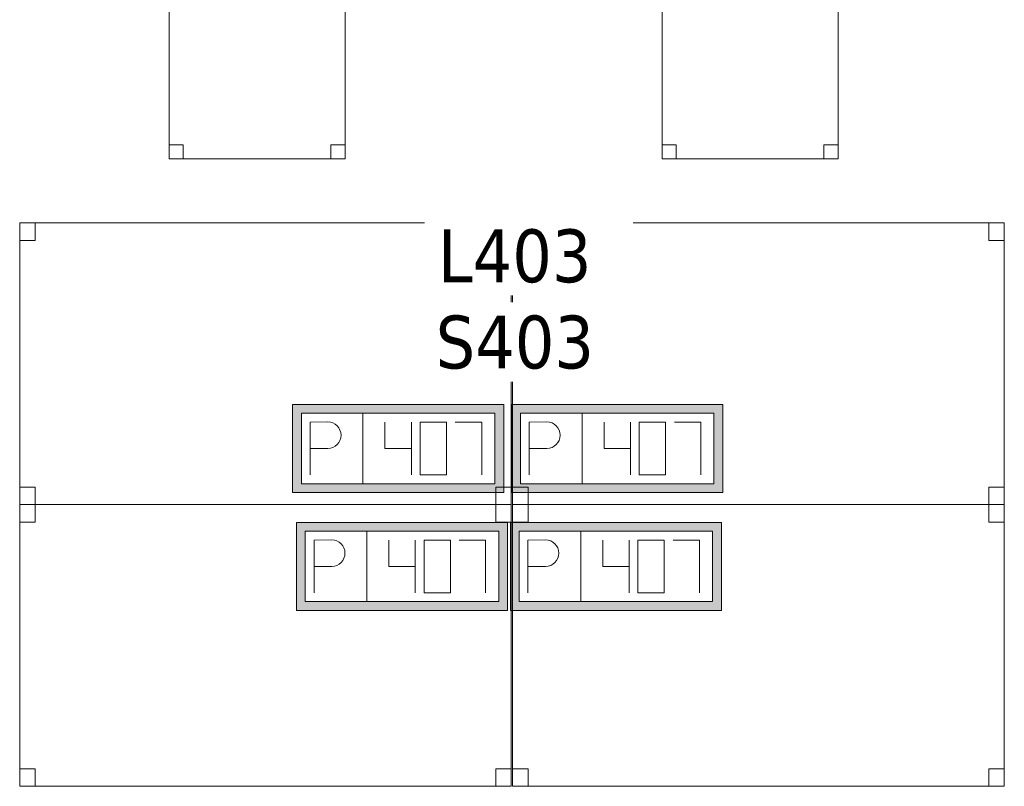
# Model space of a CAD drawing. Header units: metres. Extents: x 397.7 to 427.5, y 12.7 to 28.4.
# Tile 16 of 57: x 406.9 to 409.7, y 18.5 to 20.7. Entities that reach past the tile are written whole.
import ezdxf

# ---------------------------------------------------------------- set-up
doc = ezdxf.new("R2010")
doc.units = ezdxf.units.M
for name, color, linetype, lineweight in [('02_MOBILIARIO', 7, 'Continuous', 18), ('A-DETL-____-MBND', 7, 'Continuous', 18), ('E-ELEC-FIXT-IDEN', 7, 'Continuous', 30)]:
    doc.layers.add(name, color=color, linetype=linetype, lineweight=lineweight)
doc.styles.add('Tahoma_3', font='tahoma.ttf', dxfattribs={"height": 0.15})

# ---------------------------------------------------------------- blocks, each defined once
blk = doc.blocks.new('Family - Cadira d_Oficina_P4-153769-07_ELEC_P4')
at = {"layer": 'A-DETL-____-MBND', "color": 253, "true_color": 0xaaaaaa}
for p, q in [((0, 0.47), (0, 0.5)), ((0, 0.5), (0.5, 0.5)), ((0.5, 0.5), (0, 0.5)), ((0, 0.5), (0, 0.47)), ((0, 0), (0, 0.5)), ((0, 0.5), (0.5, 0.5)), ((0.5, 0.5), (0, 0.5)), ((0, 0.5), (0, 0)), ((0, 0.46), (0, 0.5)), ((0, 0.5), (0.04, 0.5)), ((0.04, 0.5), (0, 0.5)), ((0, 0.5), (0, 0.46)), ((0.04, 0.5), (0.04, 0.46)), ((0.04, 0.46), (0.04, 0.5)), ((0.46, 0.46), (0.46, 0.5)), ((0.46, 0.5), (0.5, 0.5)), ((0.5, 0.5), (0.46, 0.5)), ((0.46, 0.5), (0.46, 0.46)), ((0.5, 0.5), (0.5, 0.47)), ((0.5, 0.47), (0.5, 0.5)), ((0.5, 0.5), (0.5, 0)), ((0.5, 0), (0.5, 0.5)), ((0.5, 0.5), (0.5, 0.46)), ((0.5, 0.46), (0.5, 0.5)), ((0.5, 0.47), (0, 0.47)), ((0, 0.47), (0.5, 0.47)), ((0.04, 0.46), (0, 0.46)), ((0, 0.46), (0.04, 0.46)), ((0.5, 0.46), (0.46, 0.46)), ((0.46, 0.46), (0.5, 0.46)), ((0, 0), (0, 0.04)), ((0, 0.04), (0.04, 0.04)), ((0.04, 0.04), (0, 0.04)), ((0, 0.04), (0, 0)), ((0.04, 0.04), (0.04, 0)), ((0.04, 0), (0.04, 0.04)), ((0.46, 0), (0.46, 0.04)), ((0.46, 0.04), (0.5, 0.04)), ((0.5, 0.04), (0.46, 0.04)), ((0.46, 0.04), (0.46, 0)), ((0.5, 0.04), (0.5, 0)), ((0.5, 0), (0.5, 0.04)), ((0.5, 0), (0, 0)), ((0, 0), (0.5, 0)), ((0.04, 0), (0, 0)), ((0, 0), (0.04, 0)), ((0.5, 0), (0.46, 0)), ((0.46, 0), (0.5, 0))]:
    blk.add_line(p, q, dxfattribs=at)
blk = doc.blocks.new('Family - Taula 140X80_P4-153848-07_ELEC_P4')
at = {"layer": 'A-DETL-____-MBND', "color": 253, "true_color": 0xaaaaaa}
for p, q in [((0, 0.7501), (0, 0.8001)), ((0, 0.8001), (0.0437, 0.8001)), ((0.0437, 0.8001), (0, 0.8001)), ((0, 0.8001), (0, 0.7501)), ((0, 0), (0, 0.8001)), ((0, 0.8001), (1.3973, 0.8001)), ((1.3973, 0.8001), (0, 0.8001)), ((0, 0.8001), (0, 0)), ((0.0437, 0.8001), (0.0437, 0.7501)), ((0.0437, 0.7501), (0.0437, 0.8001)), ((1.3536, 0.7501), (1.3536, 0.8001)), ((1.3536, 0.8001), (1.3973, 0.8001)), ((1.3973, 0.8001), (1.3536, 0.8001)), ((1.3536, 0.8001), (1.3536, 0.7501)), ((1.3973, 0.8001), (1.3973, 0.7501)), ((1.3973, 0.7501), (1.3973, 0.8001)), ((1.3973, 0.8001), (1.3973, 0)), ((1.3973, 0), (1.3973, 0.8001)), ((0.0437, 0.7501), (0, 0.7501)), ((0, 0.7501), (0.0437, 0.7501)), ((1.3973, 0.7501), (1.3536, 0.7501)), ((1.3536, 0.7501), (1.3973, 0.7501)), ((0, 0), (0, 0.05)), ((0, 0.05), (0.0437, 0.05)), ((0.0437, 0.05), (0, 0.05)), ((0, 0.05), (0, 0)), ((0.0437, 0.05), (0.0437, 0)), ((0.0437, 0), (0.0437, 0.05)), ((1.3536, 0), (1.3536, 0.05)), ((1.3536, 0.05), (1.3973, 0.05)), ((1.3973, 0.05), (1.3536, 0.05)), ((1.3536, 0.05), (1.3536, 0)), ((1.3973, 0.05), (1.3973, 0)), ((1.3973, 0), (1.3973, 0.05)), ((0.0437, 0), (0, 0)), ((0, 0), (0.0437, 0)), ((1.3973, 0), (0, 0)), ((0, 0), (1.3973, 0)), ((1.3973, 0), (1.3536, 0)), ((1.3536, 0), (1.3973, 0))]:
    blk.add_line(p, q, dxfattribs=at)
blk = doc.blocks.new('Family - Cadira d_Oficina_P4-153909-07_ELEC_P4')
at = {"layer": 'A-DETL-____-MBND', "color": 253, "true_color": 0xaaaaaa}
for p, q in [((0, 0.46), (0, 0.5)), ((0, 0.5), (0.04, 0.5)), ((0.04, 0.5), (0, 0.5)), ((0, 0.5), (0, 0.46)), ((0, 0), (0, 0.5)), ((0, 0.5), (0.5, 0.5)), ((0.5, 0.5), (0, 0.5)), ((0, 0.5), (0, 0)), ((0, 0.47), (0, 0.5)), ((0, 0.5), (0.5, 0.5)), ((0.5, 0.5), (0, 0.5)), ((0, 0.5), (0, 0.47)), ((0.04, 0.5), (0.04, 0.46)), ((0.04, 0.46), (0.04, 0.5)), ((0.46, 0.46), (0.46, 0.5)), ((0.46, 0.5), (0.5, 0.5)), ((0.5, 0.5), (0.46, 0.5)), ((0.46, 0.5), (0.46, 0.46)), ((0.5, 0.5), (0.5, 0.46)), ((0.5, 0.46), (0.5, 0.5)), ((0.5, 0.5), (0.5, 0)), ((0.5, 0), (0.5, 0.5)), ((0.5, 0.5), (0.5, 0.47)), ((0.5, 0.47), (0.5, 0.5)), ((0.5, 0.47), (0, 0.47)), ((0, 0.47), (0.5, 0.47)), ((0.04, 0.46), (0, 0.46)), ((0, 0.46), (0.04, 0.46)), ((0.5, 0.46), (0.46, 0.46)), ((0.46, 0.46), (0.5, 0.46)), ((0, 0), (0, 0.04)), ((0, 0.04), (0.04, 0.04)), ((0.04, 0.04), (0, 0.04)), ((0, 0.04), (0, 0)), ((0.04, 0.04), (0.04, 0)), ((0.04, 0), (0.04, 0.04)), ((0.46, 0), (0.46, 0.04)), ((0.46, 0.04), (0.5, 0.04)), ((0.5, 0.04), (0.46, 0.04)), ((0.46, 0.04), (0.46, 0)), ((0.5, 0.04), (0.5, 0)), ((0.5, 0), (0.5, 0.04)), ((0.04, 0), (0, 0)), ((0, 0), (0.04, 0)), ((0.5, 0), (0, 0)), ((0, 0), (0.5, 0)), ((0.5, 0), (0.46, 0)), ((0.46, 0), (0.5, 0))]:
    blk.add_line(p, q, dxfattribs=at)
blk = doc.blocks.new('Family - Taula 140X80_P4-154132-07_ELEC_P4')
at = {"layer": 'A-DETL-____-MBND', "color": 253, "true_color": 0xaaaaaa}
for p, q in [((0, 0.8001), (0.0437, 0.8001)), ((0, 0.7501), (0, 0.8001)), ((0.0437, 0.8001), (0, 0.8001)), ((0, 0.8001), (0, 0.7501)), ((0, 0.8001), (1.3973, 0.8001)), ((0, 0), (0, 0.8001)), ((1.3973, 0.8001), (0, 0.8001)), ((0, 0.8001), (0, 0)), ((0.0437, 0.8001), (0.0437, 0.7501)), ((0.0437, 0.7501), (0.0437, 0.8001)), ((1.3536, 0.8001), (1.3973, 0.8001)), ((1.3536, 0.7501), (1.3536, 0.8001)), ((1.3973, 0.8001), (1.3536, 0.8001)), ((1.3536, 0.8001), (1.3536, 0.7501)), ((1.3973, 0.8001), (1.3973, 0.7501)), ((1.3973, 0.7501), (1.3973, 0.8001)), ((1.3973, 0.8001), (1.3973, 0)), ((1.3973, 0), (1.3973, 0.8001)), ((0.0437, 0.7501), (0, 0.7501)), ((0, 0.7501), (0.0437, 0.7501)), ((1.3973, 0.7501), (1.3536, 0.7501)), ((1.3536, 0.7501), (1.3973, 0.7501)), ((0, 0.05), (0.0437, 0.05)), ((0, 0), (0, 0.05)), ((0.0437, 0.05), (0, 0.05)), ((0, 0.05), (0, 0)), ((0.0437, 0.05), (0.0437, 0)), ((0.0437, 0), (0.0437, 0.05)), ((1.3536, 0.05), (1.3973, 0.05)), ((1.3536, 0), (1.3536, 0.05)), ((1.3973, 0.05), (1.3536, 0.05)), ((1.3536, 0.05), (1.3536, 0)), ((1.3973, 0.05), (1.3973, 0)), ((1.3973, 0), (1.3973, 0.05)), ((0.0437, 0), (0, 0)), ((0, 0), (0.0437, 0)), ((0, 0), (1.3973, 0)), ((1.3973, 0), (1.3536, 0)), ((1.3536, 0), (1.3973, 0)), ((1.3973, 0), (0, 0))]:
    blk.add_line(p, q, dxfattribs=at)
blk = doc.blocks.new('Family - Taula 140X80_P4-154164-07_ELEC_P4')
at = {"layer": 'A-DETL-____-MBND', "color": 253, "true_color": 0xaaaaaa}
for p, q in [((0, 0.7501), (0, 0.8001)), ((0, 0.8001), (0.0437, 0.8001)), ((0.0437, 0.8001), (0, 0.8001)), ((0, 0.8001), (0, 0.7501)), ((0, 0), (0, 0.8001)), ((0, 0.8001), (1.3973, 0.8001)), ((1.3973, 0.8001), (0, 0.8001)), ((0, 0.8001), (0, 0)), ((0.0437, 0.8001), (0.0437, 0.7501)), ((0.0437, 0.7501), (0.0437, 0.8001)), ((1.3536, 0.7501), (1.3536, 0.8001)), ((1.3536, 0.8001), (1.3973, 0.8001)), ((1.3973, 0.8001), (1.3536, 0.8001)), ((1.3536, 0.8001), (1.3536, 0.7501)), ((1.3973, 0.8001), (1.3973, 0.7501)), ((1.3973, 0.7501), (1.3973, 0.8001)), ((1.3973, 0.8001), (1.3973, 0)), ((1.3973, 0), (1.3973, 0.8001)), ((0.0437, 0.7501), (0, 0.7501)), ((0, 0.7501), (0.0437, 0.7501)), ((1.3973, 0.7501), (1.3536, 0.7501)), ((1.3536, 0.7501), (1.3973, 0.7501)), ((0, 0), (0, 0.05)), ((0, 0.05), (0.0437, 0.05)), ((0.0437, 0.05), (0, 0.05)), ((0, 0.05), (0, 0)), ((0.0437, 0.05), (0.0437, 0)), ((0.0437, 0), (0.0437, 0.05)), ((1.3536, 0), (1.3536, 0.05)), ((1.3536, 0.05), (1.3973, 0.05)), ((1.3973, 0.05), (1.3536, 0.05)), ((1.3536, 0.05), (1.3536, 0)), ((1.3973, 0.05), (1.3973, 0)), ((1.3973, 0), (1.3973, 0.05)), ((0.0437, 0), (0, 0)), ((0, 0), (0.0437, 0)), ((1.3973, 0), (0, 0)), ((0, 0), (1.3973, 0)), ((1.3973, 0), (1.3536, 0)), ((1.3536, 0), (1.3973, 0))]:
    blk.add_line(p, q, dxfattribs=at)
blk = doc.blocks.new('Family - Taula 140X80_P4-154466-07_ELEC_P4')
at = {"layer": 'A-DETL-____-MBND', "color": 253, "true_color": 0xaaaaaa}
for p, q in [((0, 0.8001), (0.0437, 0.8001)), ((0, 0.7501), (0, 0.8001)), ((0.0437, 0.8001), (0, 0.8001)), ((0, 0.8001), (0, 0.7501)), ((0, 0.8001), (1.3973, 0.8001)), ((0, 0), (0, 0.8001)), ((1.3973, 0.8001), (0, 0.8001)), ((0, 0.8001), (0, 0)), ((0.0437, 0.8001), (0.0437, 0.7501)), ((0.0437, 0.7501), (0.0437, 0.8001)), ((1.3536, 0.8001), (1.3973, 0.8001)), ((1.3536, 0.7501), (1.3536, 0.8001)), ((1.3973, 0.8001), (1.3536, 0.8001)), ((1.3536, 0.8001), (1.3536, 0.7501)), ((1.3973, 0.8001), (1.3973, 0.7501)), ((1.3973, 0.7501), (1.3973, 0.8001)), ((1.3973, 0.8001), (1.3973, 0)), ((1.3973, 0), (1.3973, 0.8001)), ((0.0437, 0.7501), (0, 0.7501)), ((0, 0.7501), (0.0437, 0.7501)), ((1.3973, 0.7501), (1.3536, 0.7501)), ((1.3536, 0.7501), (1.3973, 0.7501)), ((0, 0.05), (0.0437, 0.05)), ((0, 0), (0, 0.05)), ((0.0437, 0.05), (0, 0.05)), ((0, 0.05), (0, 0)), ((0.0437, 0.05), (0.0437, 0)), ((0.0437, 0), (0.0437, 0.05)), ((1.3536, 0.05), (1.3973, 0.05)), ((1.3536, 0), (1.3536, 0.05)), ((1.3973, 0.05), (1.3536, 0.05)), ((1.3536, 0.05), (1.3536, 0)), ((1.3973, 0.05), (1.3973, 0)), ((1.3973, 0), (1.3973, 0.05)), ((0, 0), (1.3973, 0)), ((0.0437, 0), (0, 0)), ((0, 0), (0.0437, 0)), ((1.3973, 0), (1.3536, 0)), ((1.3536, 0), (1.3973, 0)), ((1.3973, 0), (0, 0))]:
    blk.add_line(p, q, dxfattribs=at)
blk = doc.blocks.new('LONDR55-XX_ZZ-ARQ-CAA-M3D-Londres55_ifc-1-07_ELEC_P4')
at = {"layer": '02_MOBILIARIO', "color": 253, "lineweight": 18, "true_color": 0xaaaaaa}
for name, p in [('Family - Cadira d_Oficina_P4-153769-07_ELEC_P4', (407.3616, 20.2923)), ('Family - Cadira d_Oficina_P4-153909-07_ELEC_P4', (408.7628, 20.2923)), ('Family - Taula 140X80_P4-154466-07_ELEC_P4', (406.937, 19.31)), ('Family - Taula 140X80_P4-154132-07_ELEC_P4', (408.3381, 19.31)), ('Family - Taula 140X80_P4-154164-07_ELEC_P4', (406.937, 18.51)), ('Family - Taula 140X80_P4-153848-07_ELEC_P4', (408.3381, 18.51))]:
    blk.add_blockref(name, p, dxfattribs=at)
blk = doc.blocks.new('ZYR_05_02_05 PT 4COL Terra - 07 PT Terra _4SC-2SAI-2VD_-903859-07_ELEC_P4')
at = {"layer": 'A-DETL-____-MBND', "true_color": 0x3c0aff}
h = blk.add_hatch(color=180, dxfattribs=at)
h.paths.add_polyline_path([(-0.4898, -0.125), (0.1102, -0.125), (0.1102, 0.125), (-0.4898, 0.125)])
h.paths.add_polyline_path([(-0.4648, -0.1), (-0.4648, 0.1), (0.0852, 0.1), (0.0852, -0.1)])
at = {"layer": 'A-DETL-____-MBND', "color": 180, "true_color": 0x3c0aff}
for p, q in [((0.1102, 0.125), (-0.4898, 0.125)), ((-0.4898, 0.125), (-0.4898, -0.125)), ((-0.4898, 0.125), (0.1102, 0.125)), ((-0.4898, 0.125), (-0.4898, -0.125)), ((0.1102, -0.125), (0.1102, 0.125)), ((0.1102, 0.125), (0.1102, -0.125)), ((-0.4648, -0.1), (-0.4648, 0.1)), ((-0.4648, 0.1), (0.0852, 0.1)), ((-0.4648, 0.1), (0.0852, 0.1)), ((-0.4648, -0.1), (-0.4648, 0.1)), ((-0.2898, 0.1), (-0.2898, -0.1)), ((0.0852, 0.1), (0.0852, -0.1)), ((0.0852, 0.1), (0.0852, -0.1)), ((-0.4398, 0.075), (-0.3898, 0.0754)), ((-0.4398, 0.075), (-0.4398, -0.075)), ((-0.2273, 0.075), (-0.2273, 0)), ((-0.1523, 0.075), (-0.1523, -0.075)), ((-0.0523, 0.075), (-0.1273, 0.075)), ((-0.1273, 0.075), (-0.1273, -0.075)), ((-0.0523, -0.075), (-0.0523, 0.075)), ((-0.0273, 0.075), (0.0477, 0.075)), ((0.0477, 0.075), (0.0477, -0.075)), ((-0.4398, 0), (-0.3898, 0)), ((-0.2273, 0), (-0.1523, 0)), ((-0.1273, -0.075), (-0.0523, -0.075)), ((0.0852, -0.1), (-0.4648, -0.1)), ((0.0852, -0.1), (-0.4648, -0.1)), ((-0.4898, -0.125), (0.1102, -0.125)), ((0.1102, -0.125), (-0.4898, -0.125))]:
    blk.add_line(p, q, dxfattribs=at)
blk.add_arc((-0.3898, 0.0377), 0.0377, 270, 90, dxfattribs=at)
blk = doc.blocks.new('ZYR_05_02_05 PT 4COL Terra - 07 PT Terra _4SC-2SAI-2VD_-903860-07_ELEC_P4')
at = {"layer": 'A-DETL-____-MBND', "true_color": 0x3c0aff}
h = blk.add_hatch(color=180, dxfattribs=at)
h.paths.add_polyline_path([(-0.5009, -0.125), (0.0991, -0.125), (0.0991, 0.125), (-0.5009, 0.125)])
h.paths.add_polyline_path([(-0.4759, -0.1), (-0.4759, 0.1), (0.0741, 0.1), (0.0741, -0.1)])
at = {"layer": 'A-DETL-____-MBND', "color": 180, "true_color": 0x3c0aff}
for p, q in [((0.0991, 0.125), (-0.5009, 0.125)), ((-0.5009, 0.125), (-0.5009, -0.125)), ((-0.5009, 0.125), (0.0991, 0.125)), ((-0.5009, 0.125), (-0.5009, -0.125)), ((0.0991, -0.125), (0.0991, 0.125)), ((0.0991, 0.125), (0.0991, -0.125)), ((-0.4759, -0.1), (-0.4759, 0.1)), ((-0.4759, 0.1), (0.0741, 0.1)), ((-0.4759, 0.1), (0.0741, 0.1)), ((-0.4759, -0.1), (-0.4759, 0.1)), ((-0.3009, 0.1), (-0.3009, -0.1)), ((0.0741, 0.1), (0.0741, -0.1)), ((0.0741, 0.1), (0.0741, -0.1)), ((-0.4509, 0.075), (-0.4009, 0.0754)), ((-0.4509, 0.075), (-0.4509, -0.075)), ((-0.2384, 0.075), (-0.2384, 0)), ((-0.1634, 0.075), (-0.1634, -0.075)), ((-0.0634, 0.075), (-0.1384, 0.075)), ((-0.1384, 0.075), (-0.1384, -0.075)), ((-0.0634, -0.075), (-0.0634, 0.075)), ((-0.0384, 0.075), (0.0366, 0.075)), ((0.0366, 0.075), (0.0366, -0.075)), ((-0.4509, 0), (-0.4009, 0)), ((-0.2384, 0), (-0.1634, 0)), ((-0.1384, -0.075), (-0.0634, -0.075)), ((0.0741, -0.1), (-0.4759, -0.1)), ((0.0741, -0.1), (-0.4759, -0.1)), ((-0.5009, -0.125), (0.0991, -0.125)), ((0.0991, -0.125), (-0.5009, -0.125))]:
    blk.add_line(p, q, dxfattribs=at)
blk.add_arc((-0.4009, 0.0377), 0.0377, 270, 90, dxfattribs=at)
blk = doc.blocks.new('ZYR_05_02_05 PT 4COL Terra - 07 PT Terra _4SC-2SAI-2VD_-903861-07_ELEC_P4')
at = {"layer": 'A-DETL-____-MBND', "true_color": 0x3c0aff}
h = blk.add_hatch(color=180, dxfattribs=at)
h.paths.add_polyline_path([(-0.102, -0.125), (0.498, -0.125), (0.498, 0.125), (-0.102, 0.125)])
h.paths.add_polyline_path([(-0.077, -0.1), (-0.077, 0.1), (0.473, 0.1), (0.473, -0.1)])
at = {"layer": 'A-DETL-____-MBND', "color": 180, "true_color": 0x3c0aff}
for p, q in [((0.498, 0.125), (-0.102, 0.125)), ((-0.102, 0.125), (-0.102, -0.125)), ((-0.102, 0.125), (0.498, 0.125)), ((-0.102, 0.125), (-0.102, -0.125)), ((0.498, -0.125), (0.498, 0.125)), ((0.498, 0.125), (0.498, -0.125)), ((-0.077, -0.1), (-0.077, 0.1)), ((-0.077, 0.1), (0.473, 0.1)), ((-0.077, 0.1), (0.473, 0.1)), ((-0.077, -0.1), (-0.077, 0.1)), ((0.098, 0.1), (0.098, -0.1)), ((0.473, 0.1), (0.473, -0.1)), ((0.473, 0.1), (0.473, -0.1)), ((-0.052, 0.075), (-0.002, 0.0754)), ((-0.052, 0.075), (-0.052, -0.075)), ((0.1605, 0.075), (0.1605, 0)), ((0.2355, 0.075), (0.2355, -0.075)), ((0.3355, 0.075), (0.2605, 0.075)), ((0.2605, 0.075), (0.2605, -0.075)), ((0.3355, -0.075), (0.3355, 0.075)), ((0.3605, 0.075), (0.4355, 0.075)), ((0.4355, 0.075), (0.4355, -0.075)), ((-0.052, 0), (-0.002, 0)), ((0.1605, 0), (0.2355, 0)), ((0.2605, -0.075), (0.3355, -0.075)), ((0.473, -0.1), (-0.077, -0.1)), ((0.473, -0.1), (-0.077, -0.1)), ((-0.102, -0.125), (0.498, -0.125)), ((0.498, -0.125), (-0.102, -0.125))]:
    blk.add_line(p, q, dxfattribs=at)
blk.add_arc((-0.002, 0.0377), 0.0377, 270, 90, dxfattribs=at)
blk = doc.blocks.new('ZYR_05_02_05 PT 4COL Terra - 07 PT Terra _4SC-2SAI-2VD_-903862-07_ELEC_P4')
at = {"layer": 'A-DETL-____-MBND', "true_color": 0x3c0aff}
h = blk.add_hatch(color=180, dxfattribs=at)
h.paths.add_polyline_path([(-0.0982, -0.125), (0.5018, -0.125), (0.5018, 0.125), (-0.0982, 0.125)])
h.paths.add_polyline_path([(-0.0732, -0.1), (-0.0732, 0.1), (0.4768, 0.1), (0.4768, -0.1)])
at = {"layer": 'A-DETL-____-MBND', "color": 180, "true_color": 0x3c0aff}
for p, q in [((0.5018, 0.125), (-0.0982, 0.125)), ((-0.0982, 0.125), (-0.0982, -0.125)), ((-0.0982, 0.125), (0.5018, 0.125)), ((-0.0982, 0.125), (-0.0982, -0.125)), ((0.5018, -0.125), (0.5018, 0.125)), ((0.5018, 0.125), (0.5018, -0.125)), ((-0.0732, -0.1), (-0.0732, 0.1)), ((-0.0732, 0.1), (0.4768, 0.1)), ((-0.0732, 0.1), (0.4768, 0.1)), ((-0.0732, -0.1), (-0.0732, 0.1)), ((0.1018, 0.1), (0.1018, -0.1)), ((0.4768, 0.1), (0.4768, -0.1)), ((0.4768, 0.1), (0.4768, -0.1)), ((-0.0482, 0.075), (0.0018, 0.0754)), ((-0.0482, 0.075), (-0.0482, -0.075)), ((0.1643, 0.075), (0.1643, 0)), ((0.2393, 0.075), (0.2393, -0.075)), ((0.3393, 0.075), (0.2643, 0.075)), ((0.2643, 0.075), (0.2643, -0.075)), ((0.3393, -0.075), (0.3393, 0.075)), ((0.3643, 0.075), (0.4393, 0.075)), ((0.4393, 0.075), (0.4393, -0.075)), ((-0.0482, 0), (0.0018, 0)), ((0.1643, 0), (0.2393, 0)), ((0.2643, -0.075), (0.3393, -0.075)), ((0.4768, -0.1), (-0.0732, -0.1)), ((0.4768, -0.1), (-0.0732, -0.1)), ((-0.0982, -0.125), (0.5018, -0.125)), ((0.5018, -0.125), (-0.0982, -0.125))]:
    blk.add_line(p, q, dxfattribs=at)
blk.add_arc((0.0018, 0.0377), 0.0377, 270, 90, dxfattribs=at)

msp = doc.modelspace()

# ---------------------------------------------------------------- block references
at = {"lineweight": 5}
msp.add_blockref('LONDR55-XX_ZZ-ARQ-CAA-M3D-Londres55_ifc-1-07_ELEC_P4', (0, 0), dxfattribs=at)
at = {"layer": 'A-DETL-____-MBND', "color": 180, "true_color": 0x3c0aff}
for name, p in [('ZYR_05_02_05 PT 4COL Terra - 07 PT Terra _4SC-2SAI-2VD_-903860-07_ELEC_P4', (408.2135, 19.4694)), ('ZYR_05_02_05 PT 4COL Terra - 07 PT Terra _4SC-2SAI-2VD_-903862-07_ELEC_P4', (408.4335, 19.4694)), ('ZYR_05_02_05 PT 4COL Terra - 07 PT Terra _4SC-2SAI-2VD_-903859-07_ELEC_P4', (408.2135, 19.1344)), ('ZYR_05_02_05 PT 4COL Terra - 07 PT Terra _4SC-2SAI-2VD_-903861-07_ELEC_P4', (408.4335, 19.1344))]:
    msp.add_blockref(name, p, dxfattribs=at)

# ---------------------------------------------------------------- next in the draw order: texts
at = {"layer": 'E-ELEC-FIXT-IDEN', "char_height": 0.15, "attachment_point": 1, "style": 'Tahoma_3', "bg_fill": 3, "box_fill_scale": 1.25, "bg_fill_color": 256, "bg_fill_true_color": 13158600, "bg_fill_transparency": 0}
for s, insert, width in [('L403', (408.1259, 20.0917), 0.517088), ('S403', (408.1193, 19.8469), 0.533122)]:
    msp.add_mtext(s, dxfattribs=dict(at, insert=insert, width=width))

doc.saveas('drawing.dxf')
